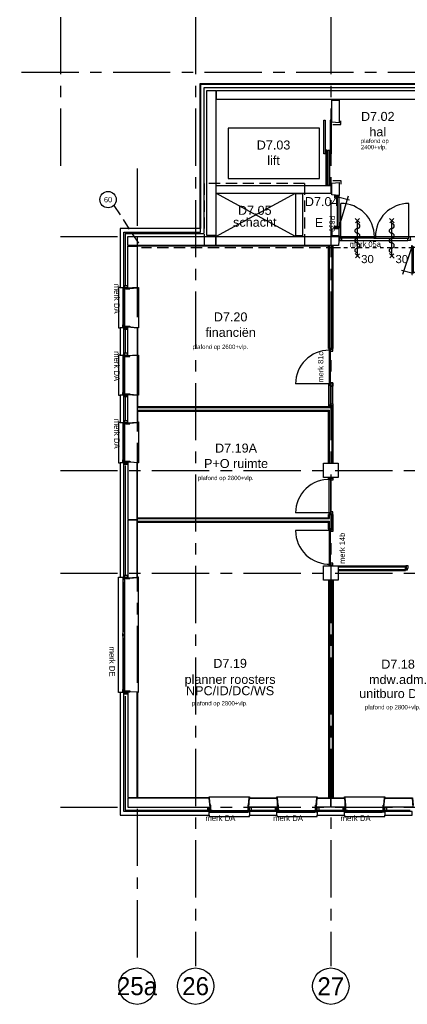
# Model space of a CAD drawing. Header units: millimetres. Extents: x -3528 to 120637, y -25886 to 25397.
# Tile 3 of 20: x 88872 to 99622, y -25886 to 1458. Entities that reach past the tile are written whole.
import ezdxf
from ezdxf.enums import TextEntityAlignment as Align

# ---------------------------------------------------------------- set-up
doc = ezdxf.new("R2010")
doc.units = ezdxf.units.MM
doc.header["$LTSCALE"] = 50
doc.header["$MEASUREMENT"] = 0
for name, pattern in [('B0701', [9.375, 6.25, -3.125]), ('CENTER', [50.8, 31.75, -6.35, 6.35, -6.35]), ('TEGELS', [4, 2, -2])]:
    doc.linetypes.add(name, pattern=pattern)
doc.layers.get('0').update_dxf_attribs({"linetype": 'CONTINUOUS'})
for name, color, linetype in [('AL21----_BUITENWAND', 3, 'CONTINUOUS'), ('AL22----_BINNENWAND', 2, 'CONTINUOUS'), ('AL22----_BRANDSCHEIDING', 1, 'CONTINUOUS'), ('AL24----_LIFTEN', 1, 'CONTINUOUS'), ('AL28----_CONSTRUCTIES', 4, 'CONTINUOUS'), ('AL31----_BUITENKOZIJN', 1, 'CONTINUOUS'), ('AL31----_BUITENKOZIJN_MERKCODE', 1, 'CONTINUOUS'), ('AL32----_BINNENKOZIJN', 1, 'CONTINUOUS'), ('AL32----_BINNENKOZIJN_MERKCODE', 1, 'CONTINUOUS'), ('AL33----_VLOEROPENINGEN', 2, 'CONTINUOUS'), ('AL42----_PLEISTERWERK', 8, 'CONTINUOUS'), ('AL45----_PLAFONDHOOGTES', 1, 'CONTINUOUS'), ('BL$7----_STRAMIEN', 8, 'CONTINUOUS'), ('BL$8----_RUIMTEBENAMING', 2, 'CONTINUOUS'), ('BL$8----_RUIMTENUMMER', 2, 'CONTINUOUS')]:
    doc.layers.add(name, color=color, linetype=linetype)
doc.styles.add('00_100', font='B-GBP.shx', dxfattribs={"height": 120})
doc.styles.add('02_100', font='B-GBP.shx', dxfattribs={"height": 250})
doc.styles.add('03_200', font='B-GBP.shx', dxfattribs={"height": 700})
doc.styles.add('B-01', font='b-gbp')
doc.styles.add('EBEL', font='B-GBP', dxfattribs={"width": 0.75, "height": 150})
doc.styles.get("Standard").update_dxf_attribs({"font": 'arial.ttf'})

# ---------------------------------------------------------------- blocks, each defined once
blk = doc.blocks.new('AS65ZSDA')
at = {"color": 0, "linetype": 'ByBlock', "lineweight": -2}
blk.add_line((0, -6.51), (0, 6.51), dxfattribs=at)
for points in [[(-0.81, 5.68), (0.82, 7.32)], [(0.8, 5.71), (-0.78, 7.29)], [(-0.81, -7.35), (0.82, -5.71)], [(0.8, -7.32), (-0.78, -5.74)]]:
    blk.add_lwpolyline(points, dxfattribs=at)
blk.add_lwpolyline([(0, -5.43, 1), (0, -3.62, -1), (0, -1.81, 1), (0, 0, -1), (0, 1.81, 1), (0, 3.62, -1), (0, 5.43)], format="xyb", dxfattribs=at)
blk.add_attdef('BRANDWERENDHEID', (0.43, -14.4), '', height=3, dxfattribs=at)
blk = doc.blocks.new('MERK5')
at = {"color": 0, "linetype": 'ByBlock', "lineweight": -2}
for p, q in [((42, 104), (42, 1027)), ((1929, 104), (1929, 1027)), ((68, 0), (1904, 0)), ((958, 108), (1013, 108)), ((958, 60), (1013, 60)), ((975, 60), (975, 108)), ((997, 60), (997, 108))]:
    blk.add_line(p, q, dxfattribs=at)
for points in [[(-7, 91), (10, 91), (10, 23), (-7, 23)], [(0, 0), (67, 0), (67, 64), (42, 64), (42, 114), (0, 114), (0, 91), (10, 91), (10, 23), (0, 23)], [(972, 64), (42, 64), (42, 104), (972, 104)], [(999, 64), (1929, 64), (1929, 104), (999, 104)], [(1971, 0), (1904, 0), (1904, 64), (1929, 64), (1929, 114), (1971, 114), (1971, 91), (1961, 91), (1961, 23), (1971, 23)], [(1978, 91), (1961, 91), (1961, 23), (1978, 23)]]:
    blk.add_lwpolyline(points, close=True, dxfattribs=at)
for centre, start, end in [((49, 104), 360, 90.4344), ((1922, 104), 89.5656, 180)]:
    blk.add_arc(centre, 923, start, end, dxfattribs=at)
at = {"color": 0, "linetype": 'ByBlock', "lineweight": -2, "style": 'B-01'}
blk.add_attdef('KOZMERK', (288, -230), '', height=150, dxfattribs=at)
blk = doc.blocks.new('P730')
at = {"color": 0, "linetype": 'ByBlock', "lineweight": -2}
for p, q in [((-140, 765), (-399, -1)), ((-140, 765), (-140, 800)), ((-140, 800), (-125, 800)), ((-95, 765), (-140, 765)), ((-140, 765), (-140, 35)), ((-100, 765), (-100, 35)), ((-95, 750), (-95, 765)), ((15, 750), (-95, 750)), ((0, 800), (15, 800)), ((15, 800), (15, 750)), ((-140, 35), (-430, 113)), ((-140, 35), (-140, 0)), ((-95, 35), (-140, 35)), ((-140, 0), (-125, 0)), ((-95, 50), (-95, 35)), ((15, 50), (-95, 50)), ((0, 0), (15, 0)), ((15, 0), (15, 50))]:
    blk.add_line(p, q, dxfattribs=at)
at = {"color": 0, "linetype": 'ByBlock', "lineweight": -2, "style": 'EBEL', "width": 0.75}
blk.add_attdef('MERK', (159, 203), '', height=102, rotation=90, dxfattribs=at)
blk = doc.blocks.new('PH31-010')
at = {"color": 0, "linetype": 'ByBlock', "lineweight": -2}
for p, q in [((20, -95), (20, 55)), ((37, 55), (20, 55)), ((40, 52), (37, 55)), ((40, -95), (40, 52)), ((3160, 52), (3163, 55)), ((3160, -95), (3160, 52)), ((3163, 55), (3180, 55)), ((3180, -95), (3180, 55)), ((0, -128), (0, -10)), ((17, -10), (0, -10)), ((0, -128), (20, -128)), ((20, -13), (17, -10)), ((20, -128), (20, -13)), ((20, -95), (27, -95)), ((29, -98), (29, -97)), ((32, -97), (29, -97)), ((67, -140), (3133, -140)), ((72, -95), (3128, -95)), ((147, -140), (147, -95)), ((1496, -140), (1496, -95)), ((1704, -140), (1704, -95)), ((3168, -97), (3171, -97)), ((3171, -98), (3171, -97)), ((3180, -95), (3173, -95)), ((3180, -13), (3183, -10)), ((3180, -128), (3180, -13)), ((3200, -128), (3180, -128)), ((3183, -10), (3200, -10)), ((3200, -128), (3200, -10))]:
    blk.add_line(p, q, dxfattribs=at)
for points in [[(0, -98), (0, -10), (-50, -10), (-50, -98)], [(37, -138), (37, -122), (35, -122), (35, -138)], [(49, -138), (49, -122), (51, -122), (51, -138)], [(160, -110), (147, -110), (147, -130), (160, -130)], [(1483, -110), (1496, -110), (1496, -130), (1483, -130)], [(1594, -138), (1594, -122), (1592, -122), (1592, -138)], [(1606, -138), (1606, -122), (1608, -122), (1608, -138)], [(1717, -110), (1704, -110), (1704, -130), (1717, -130)], [(3121, -110), (3138, -110), (3138, -130), (3121, -130)], [(3151, -138), (3151, -122), (3149, -122), (3149, -138)], [(3163, -138), (3163, -122), (3165, -122), (3165, -138)], [(3200, -98), (3200, -10), (3250, -10), (3250, -98)]]:
    blk.add_lwpolyline(points, close=True, dxfattribs=at)
for points in [[(7, -135), (7, -140)], [(7, -135), (10, -135), (10, -137), (9, -137)], [(7, -140), (79, -140)], [(9, -137), (9, -138)], [(9, -138), (32, -138)], [(79, -95), (27, -95)], [(27, -95), (27, -100)], [(27, -100), (30, -100), (30, -98), (29, -98)], [(32, -122), (32, -97)], [(32, -122), (32, -127)], [(32, -127), (35, -127), (35, -125), (34, -125)], [(32, -135), (32, -138)], [(32, -135), (35, -135), (35, -137), (34, -137)], [(34, -120), (34, -97)], [(52, -97), (34, -97)], [(34, -120), (52, -120)], [(34, -122), (34, -125)], [(34, -122), (52, -122)], [(34, -137), (34, -138)], [(34, -138), (52, -138)], [(54, -127), (51, -127), (51, -125), (52, -125)], [(54, -135), (51, -135), (51, -137), (52, -137)], [(52, -120), (52, -97)], [(52, -122), (52, -125)], [(52, -137), (52, -138)], [(54, -122), (54, -97)], [(77, -97), (54, -97)], [(54, -122), (54, -127)], [(54, -135), (54, -138)], [(54, -138), (77, -138)], [(79, -105), (76, -105), (76, -103), (77, -103)], [(79, -135), (76, -135), (76, -137), (77, -137)], [(77, -97), (77, -103)], [(77, -137), (77, -138)], [(79, -95), (79, -105)], [(79, -135), (79, -140)], [(1496, -105), (147, -105), (147, -135), (1496, -135)], [(1496, -110), (160, -110)], [(160, -130), (1496, -130)], [(1564, -95), (1616, -95)], [(1564, -95), (1564, -105)], [(1564, -105), (1567, -105), (1567, -103), (1566, -103)], [(1564, -135), (1564, -140)], [(1564, -135), (1567, -135), (1567, -137), (1566, -137)], [(1636, -140), (1564, -140)], [(1566, -97), (1566, -103)], [(1566, -97), (1589, -97)], [(1566, -137), (1566, -138)], [(1589, -138), (1566, -138)], [(1589, -122), (1589, -97)], [(1589, -122), (1589, -127)], [(1589, -127), (1592, -127), (1592, -125), (1591, -125)], [(1589, -135), (1589, -138)], [(1589, -135), (1592, -135), (1592, -137), (1591, -137)], [(1591, -97), (1609, -97)], [(1591, -120), (1591, -97)], [(1609, -120), (1591, -120)], [(1609, -122), (1591, -122)], [(1591, -122), (1591, -125)], [(1591, -137), (1591, -138)], [(1609, -138), (1591, -138)], [(1611, -127), (1608, -127), (1608, -125), (1609, -125)], [(1611, -135), (1608, -135), (1608, -137), (1609, -137)], [(1609, -120), (1609, -97)], [(1609, -122), (1609, -125)], [(1609, -137), (1609, -138)], [(1634, -97), (1611, -97)], [(1611, -122), (1611, -97)], [(1611, -122), (1611, -127)], [(1611, -135), (1611, -138)], [(1634, -138), (1611, -138)], [(1636, -105), (1633, -105), (1633, -103), (1634, -103)], [(1636, -135), (1633, -135), (1633, -137), (1634, -137)], [(1634, -97), (1634, -103)], [(1634, -137), (1634, -138)], [(1636, -95), (1636, -105)], [(1636, -135), (1636, -140)], [(1704, -135), (3138, -135), (3138, -105), (1704, -105)], [(3133, -110), (1704, -110)], [(1704, -130), (3133, -130)], [(3121, -95), (3173, -95)], [(3121, -95), (3121, -105)], [(3121, -105), (3124, -105), (3124, -103), (3123, -103)], [(3121, -135), (3121, -140)], [(3121, -135), (3124, -135), (3124, -137), (3123, -137)], [(3193, -140), (3121, -140)], [(3123, -97), (3123, -103)], [(3123, -97), (3146, -97)], [(3123, -137), (3123, -138)], [(3146, -138), (3123, -138)], [(3146, -122), (3146, -97)], [(3146, -122), (3146, -127)], [(3146, -127), (3149, -127), (3149, -125), (3148, -125)], [(3146, -135), (3146, -138)], [(3146, -135), (3149, -135), (3149, -137), (3148, -137)], [(3148, -97), (3166, -97)], [(3148, -120), (3148, -97)], [(3166, -120), (3148, -120)], [(3166, -122), (3148, -122)], [(3148, -122), (3148, -125)], [(3148, -137), (3148, -138)], [(3166, -138), (3148, -138)], [(3168, -127), (3165, -127), (3165, -125), (3166, -125)], [(3168, -135), (3165, -135), (3165, -137), (3166, -137)], [(3166, -120), (3166, -97)], [(3166, -122), (3166, -125)], [(3166, -137), (3166, -138)], [(3168, -122), (3168, -97)], [(3168, -122), (3168, -127)], [(3168, -135), (3168, -138)], [(3191, -138), (3168, -138)], [(3173, -100), (3170, -100), (3170, -98), (3171, -98)], [(3173, -95), (3173, -100)], [(3193, -135), (3190, -135), (3190, -137), (3191, -137)], [(3191, -137), (3191, -138)], [(3193, -135), (3193, -140)]]:
    blk.add_lwpolyline(points, dxfattribs=at)
at = {"color": 0, "linetype": 'ByBlock', "lineweight": -2, "style": '02_100', "flags": 8}
blk.add_attdef('MERK', text='', height=160, dxfattribs=at).set_placement((2342, -518), align=Align.CENTER)
blk = doc.blocks.new('P830R')
at = {"color": 0, "linetype": 'ByBlock', "lineweight": -2}
for p, q in [((-35, 115), (-901, 374)), ((-865, 115), (-787, 405)), ((-865, 115), (-900, 115)), ((-900, 115), (-900, 100)), ((-900, 0), (-900, -15)), ((-35, 115), (-865, 115)), ((-865, 70), (-865, 115)), ((-35, 75), (-865, 75)), ((-840, 70), (-865, 70)), ((-840, -15), (-840, 70)), ((-60, -15), (-60, 70)), ((-60, 70), (-35, 70)), ((-35, 70), (-35, 115)), ((-35, 115), (0, 115)), ((0, 115), (0, 100)), ((0, 0), (0, -15)), ((-900, -15), (-840, -15)), ((0, -15), (-60, -15))]:
    blk.add_line(p, q, dxfattribs=at)
at = {"color": 0, "linetype": 'ByBlock', "lineweight": -2, "style": 'EBEL', "width": 0.75}
blk.add_attdef('MERK', (-574, -153), '', height=150, dxfattribs=at)
blk = doc.blocks.new('PH31-002')
at = {"color": 0, "linetype": 'ByBlock', "lineweight": -2}
for p, q in [((20, -95), (20, 55)), ((37, 55), (20, 55)), ((40, 52), (37, 55)), ((40, -95), (40, 52)), ((1075, 52), (1078, 55)), ((1075, -95), (1075, 52)), ((1078, 55), (1095, 55)), ((1095, -95), (1095, 55)), ((0, -128), (0, -10)), ((17, -10), (0, -10)), ((0, -128), (20, -128)), ((20, -13), (17, -10)), ((20, -128), (20, -13)), ((20, -95), (32, -95)), ((32, -97), (29, -97)), ((29, -98), (29, -97)), ((67, -140), (1048, -140)), ((72, -95), (1043, -95)), ((1095, -95), (1083, -95)), ((1083, -97), (1086, -97)), ((1086, -98), (1086, -97)), ((1095, -13), (1098, -10)), ((1095, -128), (1095, -13)), ((1115, -128), (1095, -128)), ((1098, -10), (1115, -10)), ((1115, -128), (1115, -10))]:
    blk.add_line(p, q, dxfattribs=at)
for points in [[(0, -98), (0, -10), (-50, -10), (-50, -98)], [(37, -138), (37, -122), (35, -122), (35, -138)], [(49, -138), (49, -122), (51, -122), (51, -138)], [(61, -135), (1053, -135), (1053, -105), (61, -105)], [(78, -110), (61, -110), (61, -130), (78, -130)], [(1037, -110), (1053, -110), (1053, -130), (1037, -130)], [(1066, -138), (1066, -122), (1064, -122), (1064, -138)], [(1078, -138), (1078, -122), (1080, -122), (1080, -138)], [(1115, -98), (1115, -10), (1165, -10), (1165, -98)]]:
    blk.add_lwpolyline(points, close=True, dxfattribs=at)
for points in [[(7, -135), (10, -135), (10, -137), (9, -137)], [(7, -135), (7, -140)], [(7, -140), (79, -140)], [(9, -137), (9, -138)], [(9, -138), (32, -138)], [(27, -95), (27, -100)], [(79, -95), (27, -95)], [(27, -100), (30, -100), (30, -98), (29, -98)], [(32, -122), (32, -97)], [(32, -122), (32, -127)], [(32, -127), (35, -127), (35, -125), (34, -125)], [(32, -135), (35, -135), (35, -137), (34, -137)], [(32, -135), (32, -138)], [(52, -97), (34, -97)], [(34, -120), (34, -97)], [(34, -120), (52, -120)], [(34, -122), (52, -122)], [(34, -122), (34, -125)], [(34, -137), (34, -138)], [(34, -138), (52, -138)], [(54, -127), (51, -127), (51, -125), (52, -125)], [(54, -135), (51, -135), (51, -137), (52, -137)], [(52, -120), (52, -97)], [(52, -122), (52, -125)], [(52, -137), (52, -138)], [(77, -97), (54, -97)], [(54, -122), (54, -97)], [(54, -122), (54, -127)], [(54, -135), (54, -138)], [(54, -138), (77, -138)], [(79, -105), (76, -105), (76, -103), (77, -103)], [(79, -135), (76, -135), (76, -137), (77, -137)], [(77, -97), (77, -103)], [(77, -137), (77, -138)], [(1048, -110), (78, -110)], [(78, -130), (1048, -130)], [(79, -95), (79, -105)], [(79, -135), (79, -140)], [(1036, -95), (1036, -105)], [(1036, -95), (1088, -95)], [(1036, -105), (1039, -105), (1039, -103), (1038, -103)], [(1036, -135), (1039, -135), (1039, -137), (1038, -137)], [(1036, -135), (1036, -140)], [(1108, -140), (1036, -140)], [(1038, -97), (1061, -97)], [(1038, -97), (1038, -103)], [(1038, -137), (1038, -138)], [(1061, -138), (1038, -138)], [(1061, -122), (1061, -97)], [(1061, -122), (1061, -127)], [(1061, -127), (1064, -127), (1064, -125), (1063, -125)], [(1061, -135), (1064, -135), (1064, -137), (1063, -137)], [(1061, -135), (1061, -138)], [(1063, -120), (1063, -97)], [(1063, -97), (1081, -97)], [(1081, -120), (1063, -120)], [(1063, -122), (1063, -125)], [(1081, -122), (1063, -122)], [(1063, -137), (1063, -138)], [(1081, -138), (1063, -138)], [(1083, -127), (1080, -127), (1080, -125), (1081, -125)], [(1083, -135), (1080, -135), (1080, -137), (1081, -137)], [(1081, -120), (1081, -97)], [(1081, -122), (1081, -125)], [(1081, -137), (1081, -138)], [(1083, -122), (1083, -97)], [(1083, -122), (1083, -127)], [(1083, -135), (1083, -138)], [(1106, -138), (1083, -138)], [(1088, -100), (1085, -100), (1085, -98), (1086, -98)], [(1088, -95), (1088, -100)], [(1108, -135), (1105, -135), (1105, -137), (1106, -137)], [(1106, -137), (1106, -138)], [(1108, -135), (1108, -140)]]:
    blk.add_lwpolyline(points, dxfattribs=at)
at = {"color": 0, "linetype": 'ByBlock', "lineweight": -2, "style": '02_100', "flags": 8}
blk.add_attdef('MERK', text='', height=160, dxfattribs=at).set_placement((308, -387), align=Align.CENTER)
blk = doc.blocks.new('MERK14')
at = {"color": 0, "linetype": 'ByBlock', "lineweight": -2}
blk.add_line((42, 10), (42, -920), dxfattribs=at)
for points in [[(-7, 91), (10, 91), (10, 23), (-7, 23)], [(0, 114), (67, 114), (67, 50), (42, 50), (42, 0), (0, 0), (0, 23), (10, 23), (10, 91), (0, 91)], [(972, 50), (42, 50), (42, 10), (972, 10)], [(1014, 114), (947, 114), (947, 50), (972, 50), (972, 0), (1014, 0), (1014, 23), (1004, 23), (1004, 91), (1014, 91)], [(1021, 91), (1004, 91), (1004, 23), (1021, 23)]]:
    blk.add_lwpolyline(points, close=True, dxfattribs=at)
blk.add_arc((42, 10), 930, 270, 2.4651, dxfattribs=at)
at = {"color": 0, "linetype": 'ByBlock', "lineweight": -2, "style": 'B-01', "text_generation_flag": 6}
blk.add_attdef('KOZMERK', (67, 198), '', height=150, rotation=180, dxfattribs=at)

msp = doc.modelspace()

# ---------------------------------------------------------------- linework, layer by layer
at = {"layer": 'AL21----_BUITENWAND'}
for p, q in [((105462, -320), (93870, -320)), ((93870, -320), (93870, -4340)), ((105462, -340), (93890, -340)), ((93890, -340), (93890, -4340)), ((93980, -430), (93980, -4480)), ((105412, -430), (93980, -430)), ((93980, -430), (93980, -4480)), ((91795, -4480), (91795, -5930)), ((91795, -4480), (93980, -4480)), ((91795, -5300), (91795, -5930)), ((91795, -7145), (91795, -7805)), ((91795, -9020), (91795, -9680)), ((91795, -10925), (91795, -13975)), ((91795, -17331), (91795, -20490)), ((91795, -20490), (94080, -20490)), ((95295, -20490), (95955, -20490)), ((97170, -20490), (97830, -20490)), ((99045, -20490), (99705, -20490))]:
    msp.add_line(p, q, dxfattribs=at)
for points in [[(94060, -4540), (94060, -510), (94060, -510), (94060, -510), (94060, -510), (94060, -510), (94060, -510), (94310, -510), (94310, -3160), (94310, -3360), (94310, -4540)], [(91755, -5980), (91755, -4440), (93890, -4440), (93890, -4340), (91655, -4340), (91655, -5980), (91755, -5980)], [(91655, -7095), (91655, -7855), (91755, -7855), (91755, -7095)], [(91875, -7875), (91875, -7075), (92125, -7095), (92125, -7855)], [(91655, -8970), (91655, -9730), (91755, -9730), (91755, -8970)], [(91875, -9750), (91875, -8950), (92125, -8970), (92125, -9730)], [(91655, -10845), (91655, -14025), (91755, -14025), (91755, -10845)], [(92125, -12425), (92125, -10845), (91875, -10825), (91875, -12425)], [(91875, -12445), (91875, -14045), (92125, -14025), (92125, -12445)], [(91755, -17225), (91655, -17225), (91655, -20630), (94130, -20630), (94130, -20530), (91755, -20530), (91755, -17225)], [(91875, -20140), (92125, -20140), (92125, -17219), (91875, -17205)], [(96025, -20410), (95225, -20409), (95245, -20160), (96005, -20160)], [(97490, -20410), (97100, -20410), (97120, -20160), (97490, -20160)], [(99775, -20410), (98975, -20410), (98995, -20160), (99755, -20160)], [(95245, -20630), (96005, -20630), (96005, -20530), (95245, -20530)], [(97120, -20630), (97880, -20630), (97880, -20530), (97120, -20530)], [(98995, -20630), (99755, -20630), (99755, -20530), (98995, -20530)]]:
    msp.add_lwpolyline(points, close=True, dxfattribs=at)
for points in [[(97530, -760), (94330, -760), (94330, -510), (101240, -510), (101240, -760), (97530, -760)], [(91875, -4560), (94310, -4560), (94310, -4810), (93440, -4810), (91875, -4810), (91875, -4560), (91875, -4560), (91875, -4560)], [(92125, -4830), (92125, -5980), (91875, -6000), (91875, -4830), (92125, -4830)], [(91875, -20160), (91875, -20410), (94150, -20410), (94130, -20160), (91875, -20160)], [(97510, -20410), (97510, -20160), (97880, -20160), (97900, -20410), (97510, -20410)]]:
    msp.add_lwpolyline(points, dxfattribs=at)
at = {"layer": 'AL22----_BINNENWAND'}
for p, q in [((94310, -4810), (94310, -4560)), ((97437, -7674), (97437, -4810)), ((97462, -7674), (97462, -4810)), ((97537, -7674), (97537, -4810)), ((97562, -7674), (97562, -4810)), ((97562, -7674), (97437, -7674)), ((92125, -9288), (97562, -9288)), ((97562, -10860), (97562, -9288)), ((92125, -9313), (97537, -9313)), ((92125, -9388), (97462, -9388)), ((92125, -9413), (97437, -9413)), ((97437, -10860), (97437, -9413)), ((97462, -10860), (97462, -9388)), ((97537, -10860), (97537, -9313)), ((97562, -12288), (97437, -12288)), ((97437, -12373), (97437, -12288)), ((97462, -12398), (97462, -12288)), ((97537, -12682), (97537, -12288)), ((97562, -12682), (97562, -12288)), ((92125, -12373), (97437, -12373)), ((92125, -12398), (97462, -12398)), ((92125, -12473), (97462, -12473)), ((92125, -12498), (97437, -12498)), ((97437, -12682), (97437, -12498)), ((97462, -12682), (97462, -12473)), ((97562, -12682), (97437, -12682)), ((97700, -13710), (99574, -13710)), ((97700, -13735), (99574, -13735)), ((97700, -13810), (99574, -13810)), ((97700, -13835), (99574, -13835)), ((99574, -13835), (99574, -13710)), ((97437, -14110), (97437, -20160)), ((97462, -14110), (97462, -20160)), ((97537, -14110), (97537, -20160)), ((97562, -14110), (97562, -20160))]:
    msp.add_line(p, q, dxfattribs=at)
for points in [[(97730, -780), (97730, -1405), (97530, -1385), (97530, -780)], [(96520, -4540), (96720, -4540), (96720, -3380), (96520, -3380)], [(97730, -4540), (97730, -4340), (97530, -4360), (97530, -4540)]]:
    msp.add_lwpolyline(points, close=True, dxfattribs=at)
for points in [[(94330, -3360), (96520, -3360), (96520, -3360), (96520, -3360), (97510, -3360), (97510, -3160), (94330, -3160)], [(97530, -3160), (97530, -3085), (97730, -3065), (97730, -3426), (97530, -3406), (97530, -3160)], [(94311, -4560), (97730, -4560), (97710, -4810), (94310, -4810)]]:
    msp.add_lwpolyline(points, dxfattribs=at)
at = {"layer": 'AL22----_BRANDSCHEIDING', "linetype": 'B0701'}
for p, q in [((96775, -3094), (93991, -3094)), ((93991, -3094), (93991, -4880)), ((96775, -3094), (96775, -4880)), ((97682, -4880), (92250, -4880))]:
    msp.add_line(p, q, dxfattribs=at)
msp.add_lwpolyline([(91483, -3700), (92250, -4880), (92250, -4880)], dxfattribs=at)
at = {"layer": 'AL22----_BRANDSCHEIDING', "linetype": 'TEGELS'}
msp.add_lwpolyline([(99966, -4880), (97682, -4880)], dxfattribs=at)
at = {"layer": 'AL22----_BRANDSCHEIDING', "linetype": 'Continuous'}
msp.add_circle((91322, -3539), 227, dxfattribs=at)
at = {"layer": 'AL24----_LIFTEN'}
for points in [[(97344, -2266), (97310, -2266), (97310, -1333), (97344, -1333)], [(97482, -2266), (97516, -2266), (97516, -1333), (97482, -1333)], [(94650, -1557), (94650, -2957), (97190, -2957), (97190, -1557)], [(97398, -2165), (97364, -2165), (97364, -3147), (97398, -3147)], [(97428, -2165), (97462, -2165), (97462, -3147), (97428, -3147)]]:
    msp.add_lwpolyline(points, close=True, dxfattribs=at)
for points in [[(97553, -1452), (97777, -1452), (97777, -1352)], [(97553, -3012), (97777, -3012), (97777, -3112)]]:
    msp.add_lwpolyline(points, dxfattribs=at)
at = {"layer": 'AL28----_CONSTRUCTIES'}
for points in [[(97300, -10860), (97700, -10860), (97700, -11260), (97300, -11260), (97300, -10860)], [(97300, -13710), (97700, -13710), (97700, -14110), (97300, -14110), (97300, -13710)]]:
    msp.add_lwpolyline(points, dxfattribs=at)
at = {"layer": 'AL31----_BUITENKOZIJN'}
for points in [[(91655, -5980), (91615, -5980), (91615, -7095), (91655, -7095)], [(92125, -5980), (92165, -5980), (92165, -7095), (92125, -7095)], [(91655, -7855), (91615, -7855), (91615, -8970), (91655, -8970)], [(92125, -7855), (92165, -7855), (92165, -8970), (92125, -8970)], [(91655, -9730), (91615, -9730), (91615, -10845), (91655, -10845)], [(92125, -9710), (92165, -9710), (92165, -10845), (92125, -10845)], [(91655, -17225), (91615, -17225), (91615, -14025), (91655, -14025)], [(92125, -17220), (92165, -17220), (92165, -14025), (92125, -14025)], [(94130, -20160), (94130, -20120), (95245, -20120), (95245, -20160)], [(96005, -20160), (96005, -20120), (97120, -20120), (97120, -20160)], [(97880, -20160), (97880, -20120), (98995, -20120), (98995, -20160)], [(94130, -20630), (94130, -20670), (95245, -20670), (95245, -20630)], [(96005, -20630), (96005, -20670), (97120, -20670), (97120, -20630)], [(97880, -20630), (97880, -20670), (98995, -20670), (98995, -20630)]]:
    msp.add_lwpolyline(points, dxfattribs=at)
at = {"layer": 'AL32----_BINNENKOZIJN', "linetype": 'Continuous'}
for p, q in [((97453, -8653), (96523, -8653)), ((97453, -12239), (96523, -12239))]:
    msp.add_line(p, q, dxfattribs=at)
at = {"layer": 'AL32----_BINNENKOZIJN'}
for p, q in [((97443, -9238), (97443, -8691)), ((97443, -9238), (97443, -8691)), ((97493, -9213), (97493, -8716)), ((97557, -9213), (97557, -8716))]:
    msp.add_line(p, q, dxfattribs=at)
for points in [[(97615, -3415), (97715, -3425), (97715, -3448), (97615, -3448)], [(97615, -4352), (97715, -4342), (97715, -4318), (97615, -4318)], [(97458, -7681), (97443, -7681), (97443, -7723), (97493, -7723), (97493, -7748), (97557, -7748), (97557, -7681), (97542, -7681), (97542, -7691), (97458, -7691)], [(97542, -7674), (97458, -7674), (97458, -7691), (97542, -7691)], [(97443, -8653), (97493, -8653), (97493, -8628), (97557, -8628), (97557, -8716), (97493, -8716), (97493, -8691), (97443, -8691)], [(97443, -8691), (97493, -8691), (97493, -8716), (97557, -8716), (97557, -8628), (97493, -8628), (97493, -8653), (97443, -8653)], [(97458, -9280), (97443, -9280), (97443, -9238), (97493, -9238), (97493, -9213), (97557, -9213), (97557, -9280), (97542, -9280), (97542, -9270), (97458, -9270)], [(97542, -9287), (97458, -9287), (97458, -9270), (97542, -9270)], [(97557, -11267), (97557, -11334), (97493, -11334), (97493, -11309), (97443, -11309), (97443, -11267), (97466, -11267), (97466, -11277), (97534, -11277), (97534, -11267)], [(97534, -11260), (97534, -11277), (97466, -11277), (97466, -11260)], [(97557, -12281), (97557, -12214), (97493, -12214), (97493, -12239), (97443, -12239), (97443, -12281), (97466, -12281), (97466, -12271), (97534, -12271), (97534, -12281)], [(97534, -12288), (97534, -12271), (97466, -12271), (97466, -12288)], [(99574, -13725), (99574, -13809), (99591, -13809), (99591, -13725)], [(99581, -13809), (99581, -13824), (99623, -13824), (99623, -13774), (99648, -13774), (99648, -13710), (99581, -13710), (99581, -13725), (99591, -13725), (99591, -13809)]]:
    msp.add_lwpolyline(points, close=True, dxfattribs=at)
at = {"layer": 'AL32----_BINNENKOZIJN', "linetype": 'Continuous'}
for points in [[(97493, -8653), (97493, -7723), (97453, -7723), (97453, -8653)], [(97493, -11309), (97493, -12239), (97453, -12239), (97453, -11309)]]:
    msp.add_lwpolyline(points, close=True, dxfattribs=at)
msp.add_arc((97453, -8653), 930, 90, 180, dxfattribs=at)
at = {"layer": 'AL32----_BINNENKOZIJN'}
msp.add_arc((97453, -12239), 930, 87.5349, 180, dxfattribs=at)
at = {"layer": 'AL33----_VLOEROPENINGEN'}
for p, q in [((94310, -4560), (96520, -3360)), ((96520, -4560), (94310, -3360))]:
    msp.add_line(p, q, dxfattribs=at)
at = {"layer": 'AL42----_PLEISTERWERK'}
for points in [[(91930, -6006), (92135, -5990), (92135, -4820)], [(91930, -6006), (92135, -5990), (92135, -4820)], [(92135, -4820), (92135, -4820), (97437, -4820)], [(91930, -7070), (92135, -7086), (92135, -7865), (91930, -7881)], [(91930, -8945), (92135, -8961), (92135, -9288)], [(92135, -9413), (92135, -9710)], [(92135, -9710), (92135, -9740), (91930, -9756)], [(91930, -10820), (92135, -10836), (92135, -10836)], [(92135, -10998), (92135, -10836)], [(92135, -12373), (92135, -11123)], [(91930, -14051), (92135, -14035), (92135, -12498)], [(91930, -17199), (92135, -17210), (92135, -20150)], [(94156, -20355), (94139, -20150), (92135, -20150)], [(95219, -20355), (95236, -20150), (96014, -20150), (96031, -20355)], [(97094, -20355), (97111, -20150), (97437, -20150)], [(97562, -20150), (97889, -20150), (97906, -20355)], [(98969, -20355), (98986, -20150), (98986, -20150)], [(98986, -20150), (99764, -20150), (99781, -20355)]]:
    msp.add_lwpolyline(points, dxfattribs=at)
at = {"layer": 'BL$7----_STRAMIEN', "linetype": 'CENTER'}
for p, q in [((90000, 24388), (90000, -2778)), ((93750, 24388), (93750, -24827)), ((97500, 24388), (97500, -24827)), ((-2519, 0), (119628, 0)), ((92125, -2675), (92125, -24877)), ((90000, -4560), (119628, -4560)), ((90000, -11060), (119628, -11060)), ((90000, -13910), (119628, -13910)), ((90000, -20410), (119628, -20410))]:
    msp.add_line(p, q, dxfattribs=at)
at = {"layer": 'BL$7----_STRAMIEN', "linetype": 'Continuous'}
for centre in [(92125, -25382), (93750, -25382), (97500, -25382)]:
    msp.add_circle(centre, 505, dxfattribs=at)

# ---------------------------------------------------------------- block references
at = {"layer": 'AL31----_BUITENKOZIJN'}
ref = msp.add_blockref('PH31-002', (91875, -5980), dxfattribs=dict(at, rotation=270))
ref.add_attrib('MERK', 'merk DA', dxfattribs={"layer": 'AL31----_BUITENKOZIJN_MERKCODE', "color": 2, "height": 160, "rotation": 270, "style": '02_100', "flags": 8}).set_placement((91488, -6289), align=Align.CENTER)
ref = msp.add_blockref('PH31-002', (91875, -7855), dxfattribs=dict(at, rotation=270))
ref.add_attrib('MERK', 'merk DA', dxfattribs={"layer": 'AL31----_BUITENKOZIJN_MERKCODE', "color": 2, "height": 160, "rotation": 270, "style": '02_100', "flags": 8}).set_placement((91488, -8164), align=Align.CENTER)
ref = msp.add_blockref('PH31-002', (91875, -9730), dxfattribs=dict(at, rotation=270))
ref.add_attrib('MERK', 'merk DA', dxfattribs={"layer": 'AL31----_BUITENKOZIJN_MERKCODE', "color": 2, "height": 160, "rotation": 270, "style": '02_100', "flags": 8}).set_placement((91488, -10039), align=Align.CENTER)
ref = msp.add_blockref('PH31-010', (91875, -14025), dxfattribs=dict(at, rotation=270))
ref.add_attrib('MERK', 'merk DE', dxfattribs={"layer": 'AL31----_BUITENKOZIJN_MERKCODE', "color": 2, "height": 160, "rotation": 270, "style": '02_100', "flags": 8}).set_placement((91357, -16368), align=Align.CENTER)
ref = msp.add_blockref('PH31-002', (94130, -20410), dxfattribs=at)
ref.add_attrib('MERK', 'merk DA', dxfattribs={"layer": 'AL31----_BUITENKOZIJN_MERKCODE', "color": 2, "height": 160, "style": '02_100', "flags": 8}).set_placement((94438, -20797), align=Align.CENTER)
ref = msp.add_blockref('PH31-002', (96005, -20410), dxfattribs=at)
ref.add_attrib('MERK', 'merk DA', dxfattribs={"layer": 'AL31----_BUITENKOZIJN_MERKCODE', "color": 2, "height": 160, "style": '02_100', "flags": 8}).set_placement((96313, -20798), align=Align.CENTER)
ref = msp.add_blockref('PH31-002', (97880, -20410), dxfattribs=at)
ref.add_attrib('MERK', 'merk DA', dxfattribs={"layer": 'AL31----_BUITENKOZIJN_MERKCODE', "color": 2, "height": 160, "style": '02_100', "flags": 8}).set_placement((98188, -20797), align=Align.CENTER)
at = {"layer": 'AL32----_BINNENKOZIJN'}
ref = msp.add_blockref('P830R', (97615, -4333), dxfattribs=dict(at, rotation=270))
ref.add_attrib('MERK', 'P830', (97462, -3992), dxfattribs={"layer": 'AL32----_BINNENKOZIJN_MERKCODE', "height": 150, "rotation": 270, "style": 'EBEL', "width": 0.75})
ref = msp.add_blockref('MERK5', (97737, -4674), dxfattribs=at)
ref.add_attrib('KOZMERK', 'merk 05a', (98025, -4852), dxfattribs={"layer": 'AL32----_BINNENKOZIJN_MERKCODE', "height": 150, "style": 'B-01'})
ref = msp.add_blockref('AS65ZSDA', (98241, -4610), dxfattribs=dict(at, xscale=-75, yscale=75, zscale=75))
ref.add_attrib('BRANDWERENDHEID', '30', (98342, -5303), dxfattribs={"layer": '0', "height": 225})
ref = msp.add_blockref('AS65ZSDA', (99193, -4610), dxfattribs=dict(at, xscale=-75, yscale=75, zscale=75))
ref.add_attrib('BRANDWERENDHEID', '30', (99294, -5303), dxfattribs={"layer": '0', "height": 225})
ref = msp.add_blockref('P730', (99887, -5617), dxfattribs=at)
ref.add_attrib('MERK', 'P730', (100046, -5415), dxfattribs={"layer": 'AL32----_BINNENKOZIJN_MERKCODE', "height": 102, "rotation": 90, "style": 'EBEL', "width": 0.75})
ref = msp.add_blockref('MERK14', (97443, -12689), dxfattribs=dict(at, rotation=270))
ref.add_attrib('KOZMERK', 'merk 14b', (97891, -13655), dxfattribs={"layer": 'AL32----_BINNENKOZIJN_MERKCODE', "height": 150, "rotation": 270, "style": 'B-01', "text_generation_flag": 6})

# ---------------------------------------------------------------- texts
at = {"layer": 'AL22----_BRANDSCHEIDING', "style": 'B-01'}
msp.add_text('60', height=150, dxfattribs=at).set_placement((91322, -3539), align=Align.MIDDLE)
at = {"layer": 'AL32----_BINNENKOZIJN_MERKCODE', "style": '00_100'}
msp.add_text('merk 81c', height=150, rotation=90, dxfattribs=at).set_placement((97293, -8619))
at = {"layer": 'AL45----_PLAFONDHOOGTES', "style": '00_100'}
for s, p in [('plafond op', (98334, -1969)), ('2400+vlp.', (98334, -2140)), ('plafond op 2600+vlp.', (93664, -7686)), ('plafond op 2800+vlp.', (93815, -11329)), ('plafond op 2800+vlp.', (93650, -17586)), ('plafond op 2800+vlp.', (98447, -17695))]:
    msp.add_text(s, height=120, dxfattribs=at).set_placement(p)
at = {"layer": 'BL$7----_STRAMIEN', "style": '03_200'}
for s, p in [('25a', (92125, -25382)), ('26', (93750, -25382)), ('27', (97500, -25382))]:
    msp.add_text(s, height=500, dxfattribs=at).set_placement(p, align=Align.MIDDLE)
at = {"layer": 'BL$8----_RUIMTEBENAMING'}
for s, p in [('hal', (98803, -1656)), ('lift', (95912, -2451)), ('schacht', (95392, -4167)), ('E', (97175, -4178)), ('financiën', (94721, -7225)), ('P+O ruimte', (94872, -10868)), ('planner roosters', (94707, -16862)), ('mdw.adm.', (99366, -16867)), ('NPC/ID/DC/WS', (94707, -17177)), ('unitburo DGO', (99366, -17256))]:
    msp.add_text(s, height=250, dxfattribs=at).set_placement(p, align=Align.MIDDLE_CENTER)
at = {"layer": 'BL$8----_RUIMTENUMMER'}
for s, p in [('D7.02', (98803, -1228)), ('D7.03', (95912, -2022)), ('D7.20', (94721, -6796)), ('D7.19A', (94872, -10439)), ('D7.19', (94707, -16417)), ('D7.18', (99366, -16439))]:
    msp.add_text(s, height=250, dxfattribs=at).set_placement(p, align=Align.MIDDLE)
for s, p in [('D7.04', (97247, -3719)), ('D7.05', (95392, -3961))]:
    msp.add_text(s, height=250, dxfattribs=at).set_placement(p, align=Align.CENTER)

doc.saveas('drawing.dxf')
